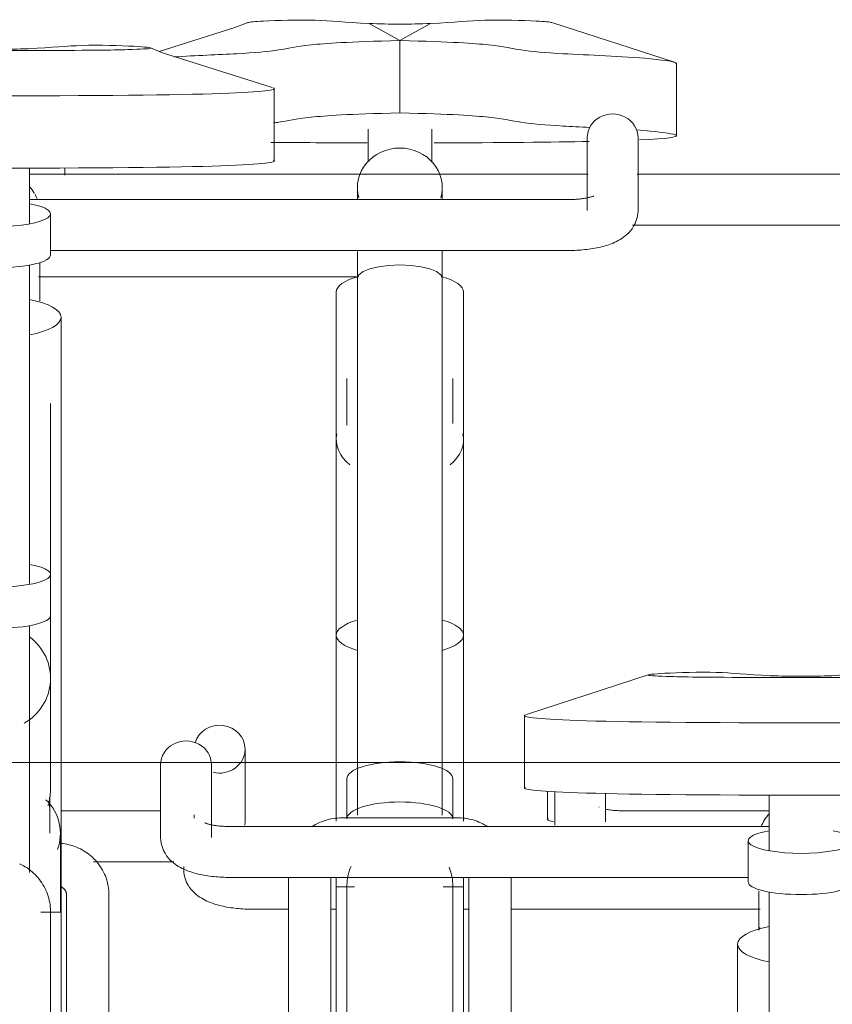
# Model space of a CAD drawing. Extents: x 50445 to 145605, y -10968 to 41989.
# Tile 211 of 256: x 93716 to 94099, y 273 to 737. Entities that reach past the tile are written whole.
import ezdxf

# ---------------------------------------------------------------- set-up
doc = ezdxf.new("R2010")
doc.units = 0
doc.header["$LTSCALE"] = 414.30304
doc.header["$MEASUREMENT"] = 0
doc.layers.add('A-DETL', color=5, linetype='CONTINUOUS', lineweight=18)
doc.layers.add('A-EQPM', color=6, linetype='CONTINUOUS', lineweight=18)

# ---------------------------------------------------------------- blocks, each defined once
blk = doc.blocks.new('97_KA_gestapelde fietsenstalling 8 fietsen 1600x1900 - Type-V116-plotview doorsnede C C  -  1 op 100')
at = {"layer": 'A-EQPM'}
for p, q in [((12557.89, -3.12), (12557.89, 0.23)), ((12545.4, -51.13), (12695.92, -51.13))]:
    blk.add_line(p, q, dxfattribs=at)
blk = doc.blocks.new('97_KA_gestapelde fietsenstalling 8 fietsen 1600x1900 - Type-V117-plotview doorsnede C C  -  1 op 100')
at = {"layer": 'A-EQPM'}
for p, q in [((12785.41, -293.56), (12785.41, -306.98)), ((12613.9, -329.01), (12613.9, -330.29)), ((12645.9, -349.13), (12663.33, -349.13)), ((12683.31, -349.13), (12685.83, -349.13)), ((12745.83, -349.13), (12748.33, -349.13)), ((12768.31, -349.13), (12885.64, -349.13))]:
    blk.add_line(p, q, dxfattribs=at)
at = {"layer": 'A-EQPM', "flags": 128}
blk.add_lwpolyline([(12613.9, -330.29), (12614, -331.96), (12614.28, -333.58), (12614.72, -335.1), (12615.3, -336.5), (12615.97, -337.77), (12616.71, -338.9), (12617.49, -339.91), (12618.3, -340.8), (12619.11, -341.58), (12619.93, -342.29), (12620.75, -342.92), (12621.57, -343.48), (12622.39, -343.99), (12623.21, -344.46), (12624.03, -344.89), (12624.85, -345.28), (12625.67, -345.65), (12626.5, -345.98), (12627.34, -346.3), (12628.18, -346.59), (12629.03, -346.86), (12629.89, -347.11), (12630.76, -347.35), (12631.63, -347.57), (12632.52, -347.77), (12633.41, -347.96), (12634.31, -348.13), (12635.22, -348.29), (12636.14, -348.43), (12637.07, -348.56), (12638, -348.68), (12638.94, -348.78), (12639.89, -348.87), (12640.84, -348.95), (12641.79, -349.01), (12642.75, -349.06), (12643.71, -349.1), (12644.67, -349.12), (12645.64, -349.13), (12645.9, -349.13)], dxfattribs=at)
at = {"layer": 'A-EQPM'}
blk.add_open_spline([(12788.34, -307.89), (12785.3, -307.45), (12784.87, -307), (12786.02, -306.55)], degree=3, dxfattribs=at)
blk = doc.blocks.new('97_KA_gestapelde fietsenstalling 16 fietsen 1600x2900 - Type-V121-plotview doorsnede C C  -  1 op 100')
at = {"layer": 'A-EQPM'}
for p, q in [((12701.37, 68.31), (12715.83, 60.28)), ((12715.83, 60.28), (12730.3, 68.31)), ((12787.91, 68.69), (12845.29, 50.08)), ((12715.83, 26.2), (12715.83, 60.28)), ((12513.03, 55.6), (12539.23, 55.6)), ((12846.32, 15.41), (12846.32, 49.49)), ((12656.62, 3.52), (12656.62, 37.6)), ((12700.83, 18.57), (12700.83, 3.11)), ((12730.83, 3.11), (12730.83, 18.57)), ((12804.13, 14.41), (12804.13, -19.79)), ((12828.13, -19.79), (12828.13, 14.41)), ((12541.13, -26.04), (12541.13, 0.18)), ((12804.54, -2.74), (12541.08, -2.74)), ((12969.74, -2.74), (12827.72, -2.74)), ((12695.83, -9.03), (12695.83, -14.68)), ((12735.83, -14.68), (12735.83, -9.03)), ((12796.13, -14.63), (12541.05, -14.63)), ((12551.13, -40.8), (12551.13, -21.37)), ((12825.45, -26.74), (12972.01, -26.74)), ((12551.03, -38.63), (12796.13, -38.63)), ((12541.13, -195.63), (12541.13, -45.49)), ((12695.83, -51.74), (12695.83, -304.74)), ((12735.83, -304.74), (12735.83, -51.74)), ((12685.83, -58.24), (12685.83, -220.01)), ((12745.83, -220.01), (12745.83, -58.24)), ((12556.13, -172.34), (12556.13, -70.13)), ((12690.83, -98.97), (12690.83, -121.07)), ((12740.83, -120.28), (12740.83, -98.97)), ((12551.13, -191.33), (12551.13, -110.86)), ((12685.83, -127.82), (12685.83, -166.32)), ((12745.83, -166.32), (12745.83, -127.82)), ((12556.13, -350.46), (12556.13, -139.71)), ((12551.13, -210.76), (12551.13, -191.33)), ((12551.13, -240.32), (12551.13, -210.76)), ((12541.13, -331.91), (12541.13, -215.44)), ((12685.83, -220.01), (12685.83, -307.57)), ((12745.83, -307.57), (12745.83, -220.01)), ((12551.13, -292.3), (12551.13, -240.32)), ((12832.96, -238.7), (12775.58, -257.31)), ((12891.93, -239.9), (12918.13, -239.9)), ((12774.54, -257.9), (12774.54, -291.98)), ((12642.83, -307.9), (12642.83, -273.7)), ((12603.03, -281.09), (12603.03, -315.29)), ((12627.03, -315.29), (12627.03, -281.09)), ((12551.13, -292.3), (12551.13, -284.79)), ((12690.83, -287.65), (12690.83, -306.59)), ((12740.83, -306.59), (12740.83, -287.65)), ((12788.83, -293.65), (12788.83, -307.9)), ((12812.83, -307.9), (12812.83, -294.59)), ((12890.03, -295.32), (12890.03, -321.54)), ((12550.78, -313.36), (12550.78, -298.19)), ((12809.65, -301.01), (12809.73, -301.05)), ((12603.17, -302.74), (12556.13, -302.74)), ((12618.83, -304.67), (12618.83, -306.2)), ((12743.33, -306.1), (12688.33, -306.1)), ((12890.03, -302.74), (12820.83, -302.74)), ((12890.03, -310.13), (12635.03, -310.13)), ((12642.83, -307.9), (12642.74, -309.57)), ((12788.83, -307.9), (12788.93, -309.57)), ((12555.78, -350.5), (12555.78, -313.36)), ((12880.03, -316.87), (12880.03, -336.3)), ((12571.45, -326.74), (12609.18, -326.74)), ((12663.33, -333.98), (12663.33, -637.45)), ((12683.33, -599.91), (12683.33, -333.98)), ((12685.83, -333.98), (12685.83, -338.57)), ((12745.83, -338.57), (12745.83, -333.98)), ((12748.33, -333.98), (12748.33, -599.91)), ((12768.33, -637.45), (12768.33, -333.98)), ((12635.03, -334.13), (12880.03, -334.13)), ((12694.49, -338.57), (12685.83, -338.57)), ((12685.83, -643.38), (12685.83, -338.57)), ((12745.83, -338.57), (12736.3, -338.57)), ((12745.83, -338.57), (12745.83, -643.38)), ((12558.63, -342.18), (12558.63, -432.61)), ((12578.63, -457.08), (12578.63, -342.18)), ((12890.03, -340.99), (12890.03, -491.13)), ((12556.13, -350.46), (12546.5, -350.46)), ((12556.13, -350.46), (12556.13, -655.27)), ((12885.5, -357.78), (12885.04, -359.01)), ((12875.03, -365.63), (12875.03, -467.84))]:
    blk.add_line(p, q, dxfattribs=at)
at = {"layer": 'A-EQPM', "flags": 128}
for points in [[(12602.3, 55.1), (12638.08, 66.39), (12643.76, 68.69)], [(12655.58, 38.19), (12603.88, 54.5), (12598.2, 56.8)], [(12807.34, -12.89), (12807.31, -12.9), (12807.23, -12.94), (12807.1, -13), (12806.93, -13.08), (12806.71, -13.16), (12806.45, -13.25), (12806.15, -13.35), (12805.82, -13.46), (12805.45, -13.56), (12805.05, -13.67), (12804.62, -13.77), (12804.17, -13.87), (12803.69, -13.97), (12803.18, -14.06), (12802.66, -14.15), (12802.12, -14.23), (12801.56, -14.3), (12800.98, -14.37), (12800.39, -14.43), (12799.79, -14.49), (12799.18, -14.53), (12798.56, -14.57), (12797.93, -14.6), (12797.3, -14.62), (12796.67, -14.63), (12796.13, -14.63)], [(12828.13, -19.79), (12828.03, -21.46), (12827.75, -23.08), (12827.3, -24.6), (12826.73, -26), (12826.05, -27.27), (12825.31, -28.4), (12824.53, -29.41), (12823.73, -30.3), (12822.92, -31.08), (12822.1, -31.79), (12821.28, -32.42), (12820.46, -32.98), (12819.64, -33.49), (12818.82, -33.96), (12818, -34.39), (12817.18, -34.78), (12816.35, -35.15), (12815.52, -35.48), (12814.69, -35.8), (12813.85, -36.09), (12813, -36.36), (12812.14, -36.61), (12811.27, -36.85), (12810.39, -37.07), (12809.51, -37.27), (12808.62, -37.46), (12807.71, -37.63), (12806.8, -37.79), (12805.88, -37.93), (12804.96, -38.06), (12804.02, -38.18), (12803.08, -38.28), (12802.14, -38.37), (12801.19, -38.45), (12800.23, -38.51), (12799.28, -38.56), (12798.32, -38.6), (12797.35, -38.62), (12796.39, -38.63), (12796.13, -38.63)], [(12695.83, -51.74), (12695.83, -50.63), (12695.83, -49.51), (12695.83, -48.37), (12695.83, -47.23), (12695.83, -46.08), (12695.83, -44.93), (12695.83, -43.77), (12695.83, -42.61), (12695.83, -41.45), (12695.83, -40.29), (12695.83, -39.14)], [(12735.83, -38.66), (12735.83, -39.81), (12735.83, -40.96), (12735.83, -42.12), (12735.83, -43.28), (12735.83, -44.44), (12735.83, -45.6), (12735.83, -46.75), (12735.83, -47.89), (12735.83, -49.03), (12735.83, -50.16), (12735.83, -51.28), (12735.83, -51.74)], [(12546.13, -62.52), (12546.13, -61.4), (12546.13, -60.26), (12546.13, -59.12), (12546.13, -57.97), (12546.13, -56.82), (12546.13, -55.66), (12546.13, -54.5), (12546.13, -53.34), (12546.13, -52.19), (12546.13, -51.03), (12546.13, -49.89), (12546.13, -48.75), (12546.13, -47.62), (12546.13, -46.5), (12546.13, -45.4), (12546.13, -44.31)], [(12695.83, -51.74), (12696.52, -50.12), (12698.51, -48.62), (12701.69, -47.32), (12705.83, -46.33), (12710.66, -45.7), (12715.83, -45.49)], [(12715.83, -45.49), (12721.01, -45.7), (12725.83, -46.33), (12729.98, -47.32), (12733.15, -48.62), (12735.15, -50.12), (12735.83, -51.74)], [(12688.33, -306.1), (12687.36, -306.12), (12686.38, -306.18), (12685.41, -306.27), (12684.44, -306.4), (12683.47, -306.57), (12682.51, -306.77), (12681.57, -307.01), (12680.63, -307.28), (12679.7, -307.59), (12678.78, -307.94), (12677.88, -308.32), (12676.99, -308.73), (12676.12, -309.18), (12675.27, -309.67), (12674.43, -310.18)], [(12757.46, -310.33), (12756.63, -309.8), (12755.78, -309.31), (12754.91, -308.85), (12754.03, -308.43), (12753.13, -308.04), (12752.22, -307.68), (12751.29, -307.36), (12750.36, -307.08), (12749.41, -306.83), (12748.46, -306.62), (12747.49, -306.44), (12746.52, -306.3), (12745.55, -306.2), (12744.58, -306.13), (12743.6, -306.11), (12743.33, -306.1)], [(12812.8, -301.98), (12813.28, -302.08), (12813.78, -302.17), (12814.3, -302.26), (12814.85, -302.34), (12815.41, -302.41), (12815.98, -302.48), (12816.57, -302.54), (12817.17, -302.6), (12817.78, -302.64), (12818.4, -302.68), (12819.03, -302.71), (12819.66, -302.73), (12820.29, -302.74), (12820.83, -302.74)], [(12623.82, -308.39), (12623.85, -308.4), (12623.93, -308.44), (12624.06, -308.5), (12624.23, -308.58), (12624.45, -308.66), (12624.71, -308.75), (12625.01, -308.85), (12625.34, -308.96), (12625.71, -309.06), (12626.11, -309.17), (12626.54, -309.27), (12626.99, -309.37), (12627.47, -309.47), (12627.98, -309.56), (12628.5, -309.65), (12629.04, -309.73), (12629.6, -309.8), (12630.18, -309.87), (12630.77, -309.93), (12631.37, -309.99), (12631.98, -310.03), (12632.6, -310.07), (12633.23, -310.1), (12633.86, -310.12), (12634.49, -310.13), (12635.03, -310.13)], [(12603.03, -315.29), (12603.13, -316.96), (12603.41, -318.58), (12603.86, -320.1), (12604.43, -321.5), (12605.11, -322.77), (12605.85, -323.9), (12606.63, -324.91), (12607.43, -325.8), (12608.24, -326.58), (12609.06, -327.29), (12609.88, -327.92), (12610.7, -328.48), (12611.52, -328.99), (12612.34, -329.46), (12613.16, -329.89), (12613.98, -330.28), (12614.81, -330.65), (12615.64, -330.98), (12616.47, -331.3), (12617.31, -331.59), (12618.16, -331.86), (12619.02, -332.11), (12619.89, -332.35), (12620.77, -332.57), (12621.65, -332.77), (12622.54, -332.96), (12623.45, -333.13), (12624.36, -333.29), (12625.28, -333.43), (12626.2, -333.56), (12627.14, -333.68), (12628.08, -333.78), (12629.02, -333.87), (12629.97, -333.95), (12630.93, -334.01), (12631.88, -334.06), (12632.84, -334.1), (12633.81, -334.12), (12634.77, -334.13), (12635.03, -334.13)], [(12578.63, -342.18), (12578.61, -341.19), (12578.54, -340.2), (12578.44, -339.21), (12578.29, -338.24), (12578.11, -337.26), (12577.88, -336.3), (12577.61, -335.35), (12577.3, -334.41), (12576.96, -333.48), (12576.57, -332.57), (12576.15, -331.68), (12575.69, -330.81), (12575.2, -329.95), (12574.67, -329.12), (12574.11, -328.31), (12573.52, -327.52), (12572.89, -326.76), (12572.24, -326.03), (12571.55, -325.32), (12570.84, -324.64), (12570.11, -323.99), (12569.34, -323.37), (12568.56, -322.78), (12567.75, -322.22), (12566.92, -321.7), (12566.07, -321.2), (12565.21, -320.74), (12564.33, -320.32), (12563.43, -319.93), (12562.51, -319.57), (12561.59, -319.25), (12560.65, -318.97), (12559.71, -318.72), (12558.75, -318.51), (12557.79, -318.33), (12556.82, -318.19), (12555.85, -318.09)], [(12536.53, -327.73), (12537.43, -328.16), (12538.32, -328.63), (12539.18, -329.14), (12540.02, -329.68), (12540.84, -330.25), (12541.64, -330.85), (12542.41, -331.49), (12543.16, -332.16), (12543.87, -332.85), (12544.56, -333.57), (12545.22, -334.33), (12545.85, -335.1), (12546.45, -335.9), (12547.02, -336.73), (12547.55, -337.57), (12548.05, -338.44), (12548.51, -339.33), (12548.94, -340.23), (12549.33, -341.15), (12549.68, -342.09), (12550, -343.04), (12550.28, -344), (12550.52, -344.97), (12550.72, -345.95), (12550.88, -346.93), (12551, -347.93), (12551.08, -348.92), (12551.12, -349.92), (12551.13, -350.46)], [(12690.83, -338.57), (12690.85, -337.57), (12690.91, -336.57), (12691.01, -335.58), (12691.15, -334.59), (12691.33, -333.6), (12691.55, -332.63), (12691.81, -331.66), (12692.1, -330.71), (12692.44, -329.76), (12692.81, -328.84)], [(12739.04, -329.26), (12739.39, -330.2), (12739.71, -331.14), (12739.98, -332.1), (12740.22, -333.08), (12740.42, -334.06), (12740.58, -335.04), (12740.71, -336.04), (12740.79, -337.03), (12740.83, -338.03), (12740.83, -338.57)], [(12556.14, -338.57), (12556.32, -338.66), (12556.5, -338.76), (12556.67, -338.87), (12556.83, -338.98), (12556.99, -339.09), (12557.14, -339.21), (12557.28, -339.34), (12557.41, -339.46), (12557.54, -339.59), (12557.66, -339.72), (12557.77, -339.86), (12557.88, -339.99), (12557.98, -340.13), (12558.07, -340.27), (12558.15, -340.41), (12558.23, -340.56), (12558.3, -340.7), (12558.36, -340.84), (12558.42, -340.99), (12558.47, -341.13), (12558.51, -341.27), (12558.54, -341.42), (12558.57, -341.56), (12558.6, -341.71), (12558.61, -341.85), (12558.62, -341.99), (12558.63, -342.14), (12558.63, -342.18)], [(12690.83, -338.96), (12690.83, -338.59), (12690.83, -338.57)], [(12690.83, -345.32), (12690.83, -343.01), (12690.83, -341.17), (12690.83, -339.83), (12690.83, -338.96), (12690.83, -338.59), (12690.83, -338.57)], [(12690.83, -338.57), (12690.83, -338.81), (12690.83, -339.55), (12690.83, -340.76), (12690.83, -342.46), (12690.83, -344.65), (12690.83, -347.31), (12690.83, -350.44), (12690.83, -354.04), (12690.83, -358.11), (12690.83, -362.63), (12690.83, -367.6), (12690.83, -373.02), (12690.83, -378.86), (12690.83, -385.13), (12690.83, -391.81), (12690.83, -398.89)], [(12740.83, -338.96), (12740.83, -338.59), (12740.83, -338.57)], [(12740.83, -400.87), (12740.83, -393.68), (12740.83, -386.89), (12740.83, -380.51), (12740.83, -374.55), (12740.83, -369.02), (12740.83, -363.93), (12740.83, -359.29), (12740.83, -355.1), (12740.83, -351.37), (12740.83, -348.11), (12740.83, -345.32), (12740.83, -343.01), (12740.83, -341.17), (12740.83, -339.83), (12740.83, -338.96), (12740.83, -338.59), (12740.83, -338.57)], [(12740.83, -338.57), (12740.83, -338.81), (12740.83, -339.55), (12740.83, -340.76), (12740.83, -342.46), (12740.83, -344.65)], [(12885.03, -340.44), (12885.03, -341.54), (12885.03, -342.65), (12885.03, -343.77), (12885.03, -344.91), (12885.03, -346.05), (12885.03, -347.2), (12885.03, -348.35), (12885.03, -349.51), (12885.03, -350.67), (12885.03, -351.83), (12885.03, -352.99), (12885.03, -354.14), (12885.03, -355.28), (12885.03, -356.42), (12885.03, -357.55), (12885.03, -358.67)], [(12551.13, -398.78), (12551.13, -392.4), (12551.13, -386.44), (12551.13, -380.91), (12551.13, -375.82), (12551.13, -371.18), (12551.13, -366.99), (12551.13, -363.26), (12551.13, -360), (12551.13, -357.21), (12551.13, -354.9), (12551.13, -353.06), (12551.13, -351.72), (12551.13, -350.85), (12551.13, -350.48), (12551.13, -350.46)], [(12551.13, -350.46), (12551.13, -350.71), (12551.13, -351.44), (12551.13, -352.65), (12551.13, -354.35), (12551.13, -356.54)], [(12551.13, -350.85), (12551.13, -350.48), (12551.13, -350.46)]]:
    blk.add_lwpolyline(points, dxfattribs=at)
at = {"layer": 'A-EQPM'}
for centre, major_axis, ratio, start_param, end_param in [((12816.13, 14.41), (12, 0), 0.939693, 0, 3.141593), ((12715.83, -9.03), (20, 0), 0.931915, 1.570796, 3.403392), ((12715.83, -9.03), (20, 0), 0.931915, 6.021386, 7.853982), ((12526.13, -20.92), (20, 0), 0.931915, 0.523599, 0.719846), ((12526.13, -20.92), (20, 0), 0.931915, 0.344268, 0.496897), ((12526.13, -21.37), (25, 0), 0.237436, 4.712389, 7.208051), ((12526.13, -40.8), (25, 0), 0.237436, 4.712389, 6.283185), ((12715.83, -58.24), (30, 0), 0.320127, 2.293457, 3.141593), ((12715.83, -58.24), (30, 0), 0.320127, 0, 0.848135), ((12526.13, -70.13), (30, 0), 0.320127, 5.235988, 7.330383), ((12715.83, -127.82), (30, 0), 0.642922, 3.001013, 3.804386), ((12715.83, -127.82), (30, 0), 0.642922, 5.620392, 6.423765), ((12526.13, -191.33), (25, 0), 0.237436, 4.712389, 7.203975), ((12526.13, -210.76), (25, 0), 0.237436, 4.712389, 6.283185), ((12715.83, -220.01), (30, 0), 0.320127, 2.305075, 3.98686), ((12715.83, -220.01), (30, 0), 0.320127, 5.437917, 7.119703), ((12526.13, -240.32), (25, 0), 0.978148, 5.235988, 7.20753), ((12630.83, -273.7), (12, 0), 0.939693, 0, 2.867294), ((12615.03, -281.09), (12, 0), 0.939693, 0, 3.141593), ((12630.83, -273.7), (12, 0), 0.939693, 4.45059, 6.283185), ((12715.83, -287.65), (-25, 0), 0.320127, 4.712389, 6.283185), ((12715.83, -287.65), (-25, 0), 0.320127, 3.141593, 4.712389), ((12526.13, -298.19), (24.65, 0), 0.838671, 6.146443, 6.370818), ((12526.13, -313.36), (29.65, 0), 0.838671, 5.969026, 6.97455), ((12715.83, -306.59), (25, 0), 0.320127, 2.356265, 3.141593), ((12715.83, -306.59), (-25, 0), 0.320127, 4.712389, 5.497787), ((12715.83, -306.59), (-25, 0), 0.320127, 3.141593, 4.712389), ((12905.03, -316.42), (20, 0), 0.931915, 2.426856, 2.797325), ((12905.03, -316.87), (25, 0), 0.237436, 2.220803, 4.712389), ((12905.03, -316.87), (25, 0), 0.237436, 4.712389, 7.208051), ((12905.03, -336.3), (25, 0), 0.237436, 3.141593, 4.712389), ((12905.03, -336.3), (25, 0), 0.237436, 4.712389, 6.283185), ((12905.03, -365.63), (30, 0), 0.320127, 2.094395, 4.18879)]:
    blk.add_ellipse(centre, major_axis=major_axis, ratio=ratio, start_param=start_param, end_param=end_param, dxfattribs=at)
for points, knots in [([(12644, 68.76), (12644.93, 68.99), (12652.14, 69.63), (12676.71, 70.38), (12689.57, 68.93), (12701.37, 68.31)], [0.1629708, 0.1629708, 0.1629708, 0.1629708, 0.2184258, 0.31038, 0.3957861, 0.3957861, 0.3957861, 0.3957861]), ([(12730.3, 68.31), (12742.1, 68.93), (12754.96, 70.38), (12779.53, 69.63), (12786.74, 68.99), (12787.66, 68.76)], [0, 0, 0, 0, 0.0854061, 0.1773603, 0.2328154, 0.2328154, 0.2328154, 0.2328154]), ([(12539.23, 55.6), (12569.71, 55.6), (12589.89, 55.98), (12601.67, 56.6), (12592.08, 57.67), (12565.25, 58.48), (12552.39, 57.04), (12540.59, 56.42)], [0, 0, 0, 0, 0.0750352, 0.1415308, 0.2184258, 0.31038, 0.3957861, 0.3957861, 0.3957861, 0.3957861]), ([(12609.38, 52.56), (12619.66, 53.21), (12640.48, 53.96), (12659.23, 55.55), (12669.31, 58.16), (12691.11, 59.68), (12715.83, 60.28)], [0.3212006, 0.3212006, 0.3212006, 0.3212006, 0.4502283, 0.5734918, 0.6784828, 0.7724372, 0.7724372, 0.7724372, 0.7724372]), ([(12715.83, 60.28), (12691.11, 59.68), (12669.31, 58.16), (12659.23, 55.55), (12640.48, 53.96), (12619.66, 53.21), (12609.38, 52.56)], [-0.7724372, -0.7724372, -0.7724372, -0.7724372, -0.6784828, -0.5734918, -0.4502283, -0.3212006, -0.3212006, -0.3212006, -0.3212006]), ([(12715.83, 60.28), (12740.56, 59.68), (12762.36, 58.16), (12772.44, 55.55), (12793.82, 53.73), (12829.37, 52.66), (12848.03, 50.04), (12845.93, 49.14)], [0, 0, 0, 0, 0.0939544, 0.1989454, 0.3222089, 0.5012721, 0.6007845, 0.6007845, 0.6007845, 0.6007845]), ([(12845.93, 49.14), (12848.03, 50.04), (12829.37, 52.66), (12793.82, 53.73), (12772.44, 55.55), (12762.36, 58.16), (12740.56, 59.68), (12715.83, 60.28)], [-0.6007845, -0.6007845, -0.6007845, -0.6007845, -0.5012721, -0.3222089, -0.1989454, -0.0939544, 0, 0, 0, 0]), ([(12715.83, 26.2), (12691.11, 25.6), (12669.31, 24.08), (12662.48, 22.31), (12657.15, 21.55), (12656.28, 21.44)], [-0.7724372, -0.7724372, -0.7724372, -0.7724372, -0.6784828, -0.5734918, -0.5540802, -0.5540802, -0.5540802, -0.5540802]), ([(12805.41, 19.37), (12800.91, 19.58), (12787.47, 20.19), (12772.44, 21.47), (12762.36, 24.08), (12740.56, 25.6), (12715.83, 26.2)], [-0.3803819, -0.3803819, -0.3803819, -0.3803819, -0.3222089, -0.1989454, -0.0939544, 0, 0, 0, 0]), ([(12828.77, 13.42), (12856.31, 14.66), (12844.17, 16.76), (12829.7, 17.97), (12827.52, 18.14)], [-0.6650169, -0.6650169, -0.6650169, -0.6650169, -0.5012721, -0.4728131, -0.4728131, -0.4728131, -0.4728131]), ([(12890.57, -239.08), (12878.77, -238.46), (12865.91, -237.02), (12839.08, -237.83), (12829.49, -238.9), (12841.27, -239.52), (12861.45, -239.9), (12891.93, -239.9)], [0, 0, 0, 0, 0.0854061, 0.1773603, 0.2542553, 0.3207509, 0.3957861, 0.3957861, 0.3957861, 0.3957861]), ([(12918.13, -239.9), (12948.61, -239.9), (12968.79, -239.52), (12980.57, -238.9), (12970.99, -237.83), (12951.79, -237.25), (12942.76, -237.62), (12941.64, -237.67)], [0, 0, 0, 0, 0.0750352, 0.1415308, 0.2184258, 0.31038, 0.3234386, 0.3234386, 0.3234386, 0.3234386]), ([(12551.13, -292.3), (12551.13, -293.46), (12550.99, -295.78), (12550.48, -298.5), (12550.05, -300.05), (12549.91, -300.48)], [0.5, 0.5, 0.5, 0.5, 0.54166667, 0.58333333, 0.59966448, 0.59966448, 0.59966448, 0.59966448])]:
    blk.add_open_spline(points, degree=3, knots=knots, dxfattribs=at)
for points in [[(12701.37, 68.31), (12706.13, 68.12), (12710.95, 68.03), (12715.83, 68.03)], [(12715.83, 68.03), (12720.72, 68.03), (12725.54, 68.12), (12730.3, 68.31)], [(12540.59, 56.42), (12535.83, 56.23), (12531.01, 56.14), (12526.13, 56.14)], [(12526.13, 34.22), (12639.06, 34.22), (12660.64, 36.22), (12656.05, 38.03)], [(12656.05, 38.03), (12660.64, 36.22), (12639.06, 34.22), (12526.13, 34.22)], [(12655.04, 12.29), (12667.7, 12.16), (12683.59, 12.1), (12700.41, 12.06)], [(12732, 12.05), (12764.2, 12.11), (12787.89, 12.35), (12805.05, 12.71)], [(12656.05, 3.95), (12660.64, 2.14), (12639.06, 0.14), (12526.13, 0.14)], [(12905.03, -239.36), (12900.15, -239.36), (12895.33, -239.27), (12890.57, -239.08)], [(12919.5, -239.08), (12914.74, -239.27), (12909.91, -239.36), (12905.03, -239.36)], [(12941, -237.7), (12935.04, -238.01), (12929.14, -238.57), (12919.5, -239.08)], [(12775.11, -257.47), (12770.52, -259.28), (12792.1, -261.28), (12905.03, -261.28)], [(12905.03, -261.28), (12792.1, -261.28), (12770.52, -259.28), (12775.11, -257.47)], [(12905.03, -261.28), (13017.97, -261.28), (13039.54, -259.28), (13034.95, -257.47)], [(13034.95, -257.47), (13039.54, -259.28), (13017.97, -261.28), (12905.03, -261.28)], [(12905.03, -295.36), (12792.1, -295.36), (12770.52, -293.36), (12775.11, -291.55)], [(13034.95, -291.55), (13039.54, -293.36), (13017.97, -295.36), (12905.03, -295.36)]]:
    blk.add_open_spline(points, degree=3, dxfattribs=at)

msp = doc.modelspace()

# ---------------------------------------------------------------- linework, layer by layer
at = {"layer": 'A-DETL'}
msp.add_line((142875.48, 387.18), (74362.52, 387.18), dxfattribs=at)

# ---------------------------------------------------------------- block references
at = {"layer": 'A-EQPM'}
for name in ['97_KA_gestapelde fietsenstalling 16 fietsen 1600x2900 - Type-V121-plotview doorsnede C C  -  1 op 100', '97_KA_gestapelde fietsenstalling 8 fietsen 1600x1900 - Type-V116-plotview doorsnede C C  -  1 op 100', '97_KA_gestapelde fietsenstalling 8 fietsen 1600x1900 - Type-V117-plotview doorsnede C C  -  1 op 100']:
    msp.add_blockref(name, (81179.52, 667.18), dxfattribs=at)

doc.saveas('drawing.dxf')
